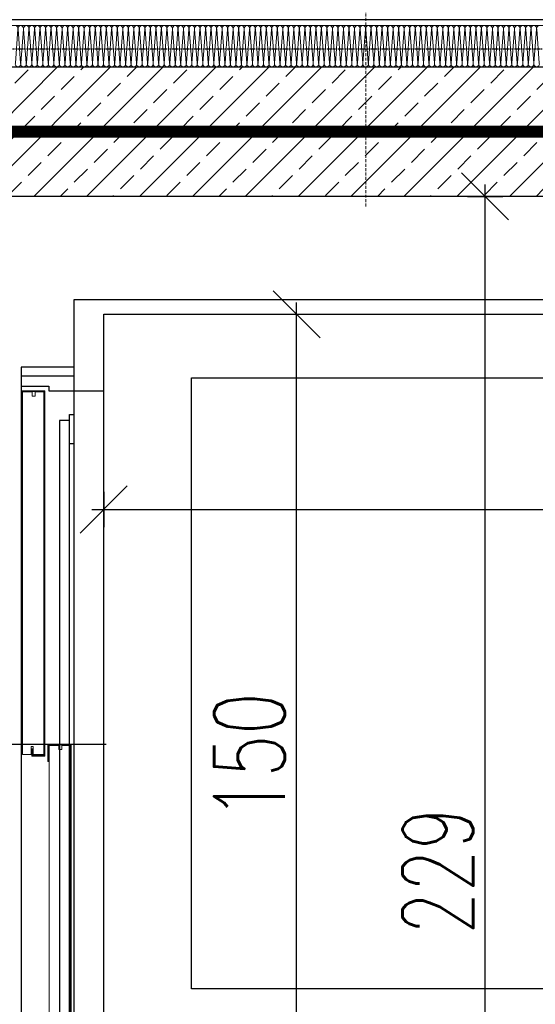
# Model space of a CAD drawing. Header units: millimetres. Extents: x -1096 to 3960, y -1899 to 666.
# Tile 20 of 75: x -382 to -295, y 41 to 208. Entities that reach past the tile are written whole.
import ezdxf
from ezdxf import colors
from ezdxf.entities.mleader import LeaderData, LeaderLine
from ezdxf.math import Vec2, Vec3

# ---------------------------------------------------------------- set-up
doc = ezdxf.new("R2010")
doc.units = ezdxf.units.MM
doc.linetypes.add('DASHEDX2', pattern=[1.5, 1, -0.5])
doc.linetypes.add('HIDDENX2', pattern=[0.75, 0.5, -0.25])
for name, color, linetype, lineweight in [('_MB_ocieplenie_0.09', 252, 'Continuous', 9), ('A-KOMENTWYM - DETAL', 30, 'Continuous', 5), ('A-OPIS_det.', 2, 'Continuous', 13)]:
    doc.layers.add(name, color=color, linetype=linetype, lineweight=lineweight)
doc.layers.add('_p.poż.', color=7, linetype='Continuous', true_color=0xf20000)
for name, color, linetype in [('A-opis', 7, 'Continuous'), ('A-widok', 41, 'Continuous'), ('A-winda', 12, 'Continuous'), ('A-wyposażenie', 203, 'Continuous'), ('A-ściany', 140, 'Continuous')]:
    doc.layers.add(name, color=color, linetype=linetype)
doc.styles.add('Arch-Dim', font='romans.shx', dxfattribs={"width": 0.75})
doc.styles.add('TXT', font='romans.shx', dxfattribs={"width": 0.7})
doc.dimstyles.new('1-50', dxfattribs={"dimtxt": 12, "dimasz": 8, "dimexe": 3, "dimexo": 0, "dimgap": 2, "dimtad": 1, "dimrnd": 0.5, "dimzin": 12, "dimdsep": 46, "dimtxsty": 'TXT', "dimblk": 'OBLIQUE', "dimcen": 0.125, "dimdle": 2, "dimclrd": 256, "dimclre": 256, "dimclrt": 7, "dimazin": 0, "dimtfac": 1, "dimtix": 1, "dimtmove": 1, "dimatfit": 2, "dimfxl": 3, "dimfxlon": 1, "dimtvp": 10, "dimtolj": 1, "dimtzin": 0, "dimarcsym": 0})

# ---------------------------------------------------------------- blocks, each defined once
blk = doc.blocks.new('_Oblique')
at = {"color": 0, "linetype": 'ByBlock', "lineweight": -2}
blk.add_line((-0.5, -0.5), (0.5, 0.5), dxfattribs=at)
blk = doc.blocks.new('*D943')
at = {"layer": 'A-KOMENTWYM - DETAL', "lineweight": -2}
for p, q in [((-430.9, 235.53), (-430.9, 241.53)), ((-53.5, 235.53), (-53.5, 241.53)), ((-432.9, 238.53), (-51.5, 238.53))]:
    blk.add_line(p, q, dxfattribs=at)
at = {"layer": 'Defpoints', "color": 0}
for p in [(-53.5, 238.53), (-430.9, 210.3), (-53.5, 208)]:
    blk.add_point(p, dxfattribs=at)
at = {"layer": 'A-KOMENTWYM - DETAL', "lineweight": -2, "xscale": 8, "yscale": 8, "zscale": 8, "rotation": 180}
blk.add_blockref('_Oblique', (-430.9, 238.53), dxfattribs=at)
at = {"layer": 'A-KOMENTWYM - DETAL', "lineweight": -2, "xscale": 8, "yscale": 8, "zscale": 8}
blk.add_blockref('_Oblique', (-53.5, 238.53), dxfattribs=at)
at = {"layer": 'A-KOMENTWYM - DETAL', "color": 7, "insert": (-242.2, 246.53), "char_height": 12, "attachment_point": 5, "style": 'TXT'}
blk.add_mtext('\\A1;377.5', dxfattribs=at)
blk = doc.blocks.new('*D1597')
at = {"layer": 'A-KOMENTWYM - DETAL', "lineweight": -2}
for p, q in [((60.5, -80.14), (60.5, -86.14)), ((320.5, -80.14), (320.5, -86.14)), ((58.5, -83.14), (322.5, -83.14))]:
    blk.add_line(p, q, dxfattribs=at)
at = {"layer": 'Defpoints', "color": 0}
for p in [(60.5, -50), (320.5, -50), (320.5, -83.14)]:
    blk.add_point(p, dxfattribs=at)
at = {"layer": 'A-KOMENTWYM - DETAL', "lineweight": -2, "xscale": 8, "yscale": 8, "zscale": 8, "rotation": 180}
blk.add_blockref('_Oblique', (60.5, -83.14), dxfattribs=at)
at = {"layer": 'A-KOMENTWYM - DETAL', "lineweight": -2, "xscale": 8, "yscale": 8, "zscale": 8}
blk.add_blockref('_Oblique', (320.5, -83.14), dxfattribs=at)
at = {"layer": 'A-KOMENTWYM - DETAL', "color": 7, "insert": (190.5, -75.14), "char_height": 12, "attachment_point": 5, "style": 'TXT'}
blk.add_mtext('\\A1;260', dxfattribs=at)
blk = doc.blocks.new('*D1596')
at = {"layer": 'A-KOMENTWYM - DETAL', "lineweight": -2}
for p, q in [((93.26, -202), (93.26, -48)), ((90.26, -50), (96.26, -50)), ((90.26, -200), (96.26, -200))]:
    blk.add_line(p, q, dxfattribs=at)
at = {"layer": 'Defpoints', "color": 0}
for p in [(60.5, -50), (93.26, -50), (60.5, -200)]:
    blk.add_point(p, dxfattribs=at)
at = {"layer": 'A-KOMENTWYM - DETAL', "lineweight": -2, "xscale": 8, "yscale": 8, "zscale": 8}
for p, rotation in [((93.26, -50), 90), ((93.26, -200), 270)]:
    blk.add_blockref('_Oblique', p, dxfattribs=dict(at, rotation=rotation))
at = {"layer": 'A-KOMENTWYM - DETAL', "color": 7, "insert": (85.26, -125), "char_height": 12, "attachment_point": 5, "rotation": 90, "style": 'TXT'}
blk.add_mtext('\\A1;150', dxfattribs=at)
blk = doc.blocks.new('*U1588')
at = {"layer": '_MB_ocieplenie_0.09', "flags": 128}
for points in [[(-14560.4, 31, 0.505403), (-14579.5, 5.1), (-14561.2, -242, -1.345402), (-14599.5, -242), (-14581.3, 5.1, 0.505403), (-14600.4, 31)], [(-14520.4, 31, 0.505403), (-14539.5, 5.1), (-14521.2, -242, -1.345402), (-14559.5, -242), (-14541.3, 5.1, 0.505403), (-14560.4, 31)], [(-14480.4, 31, 0.505403), (-14499.5, 5.1), (-14481.2, -242, -1.345402), (-14519.5, -242), (-14501.3, 5.1, 0.505403), (-14520.4, 31)], [(-14440.4, 31, 0.505403), (-14459.5, 5.1), (-14441.2, -242, -1.345402), (-14479.5, -242), (-14461.3, 5.1, 0.505403), (-14480.4, 31)], [(-14400.4, 31, 0.505403), (-14419.5, 5.1), (-14401.2, -242, -1.345402), (-14439.5, -242), (-14421.3, 5.1, 0.505403), (-14440.4, 31)], [(-14360.4, 31, 0.505403), (-14379.5, 5.1), (-14361.2, -242, -1.345402), (-14399.5, -242), (-14381.3, 5.1, 0.505403), (-14400.4, 31)], [(-14320.4, 31, 0.505403), (-14339.5, 5.1), (-14321.2, -242, -1.345402), (-14359.5, -242), (-14341.3, 5.1, 0.505403), (-14360.4, 31)], [(-14280.4, 31, 0.505403), (-14299.5, 5.1), (-14281.2, -242, -1.345402), (-14319.5, -242), (-14301.3, 5.1, 0.505403), (-14320.4, 31)], [(-14240.4, 31, 0.505403), (-14259.5, 5.1), (-14241.2, -242, -1.345402), (-14279.5, -242), (-14261.3, 5.1, 0.505403), (-14280.4, 31)], [(-14200.4, 31, 0.505403), (-14219.5, 5.1), (-14201.2, -242, -1.345402), (-14239.5, -242), (-14221.3, 5.1, 0.505403), (-14240.4, 31)], [(-14160.4, 31, 0.505403), (-14179.5, 5.1), (-14161.2, -242, -1.345402), (-14199.5, -242), (-14181.3, 5.1, 0.505403), (-14200.4, 31)], [(-14120.4, 31, 0.505403), (-14139.5, 5.1), (-14121.2, -242, -1.345402), (-14159.5, -242), (-14141.3, 5.1, 0.505403), (-14160.4, 31)], [(-14080.4, 31, 0.505403), (-14099.5, 5.1), (-14081.2, -242, -1.345402), (-14119.5, -242), (-14101.3, 5.1, 0.505403), (-14120.4, 31)], [(-14040.4, 31, 0.505403), (-14059.5, 5.1), (-14041.2, -242, -1.345402), (-14079.5, -242), (-14061.3, 5.1, 0.505403), (-14080.4, 31)], [(-14000.4, 31, 0.505403), (-14019.5, 5.1), (-14001.2, -242, -1.345402), (-14039.5, -242), (-14021.3, 5.1, 0.505403), (-14040.4, 31)], [(-13960.4, 31, 0.505403), (-13979.5, 5.1), (-13961.2, -242, -1.345402), (-13999.5, -242), (-13981.3, 5.1, 0.505403), (-14000.4, 31)], [(-13920.4, 31, 0.505403), (-13939.5, 5.1), (-13921.2, -242, -1.345402), (-13959.5, -242), (-13941.3, 5.1, 0.505403), (-13960.4, 31)], [(-13880.4, 31, 0.505403), (-13899.5, 5.1), (-13881.2, -242, -1.345402), (-13919.5, -242), (-13901.3, 5.1, 0.505403), (-13920.4, 31)], [(-13840.4, 31, 0.505403), (-13859.5, 5.1), (-13841.2, -242, -1.345402), (-13879.5, -242), (-13861.3, 5.1, 0.505403), (-13880.4, 31)], [(-13800.4, 31, 0.505403), (-13819.5, 5.1), (-13801.2, -242, -1.345402), (-13839.5, -242), (-13821.3, 5.1, 0.505403), (-13840.4, 31)], [(-13760.4, 31, 0.505403), (-13779.5, 5.1), (-13761.2, -242, -1.345402), (-13799.5, -242), (-13781.3, 5.1, 0.505403), (-13800.4, 31)], [(-13720.4, 31, 0.505403), (-13739.5, 5.1), (-13721.2, -242, -1.345402), (-13759.5, -242), (-13741.3, 5.1, 0.505403), (-13760.4, 31)], [(-13680.4, 31, 0.505403), (-13699.5, 5.1), (-13681.2, -242, -1.345402), (-13719.5, -242), (-13701.3, 5.1, 0.505403), (-13720.4, 31)], [(-13640.4, 31, 0.505403), (-13659.5, 5.1), (-13641.2, -242, -1.345402), (-13679.5, -242), (-13661.3, 5.1, 0.505403), (-13680.4, 31)], [(-13600.4, 31, 0.505403), (-13619.5, 5.1), (-13601.2, -242, -1.345402), (-13639.5, -242), (-13621.3, 5.1, 0.505403), (-13640.4, 31)], [(-13560.4, 31, 0.505403), (-13579.5, 5.1), (-13561.2, -242, -1.345402), (-13599.5, -242), (-13581.3, 5.1, 0.505403), (-13600.4, 31)], [(-13520.4, 31, 0.505403), (-13539.5, 5.1), (-13521.2, -242, -1.345402), (-13559.5, -242), (-13541.3, 5.1, 0.505403), (-13560.4, 31)], [(-13480.4, 31, 0.505403), (-13499.5, 5.1), (-13481.2, -242, -1.345402), (-13519.5, -242), (-13501.3, 5.1, 0.505403), (-13520.4, 31)], [(-13440.4, 31, 0.505403), (-13459.5, 5.1), (-13441.2, -242, -1.345402), (-13479.5, -242), (-13461.3, 5.1, 0.505403), (-13480.4, 31)], [(-13400.4, 31, 0.505403), (-13419.5, 5.1), (-13401.2, -242, -1.345402), (-13439.5, -242), (-13421.3, 5.1, 0.505403), (-13440.4, 31)], [(-13360.4, 31, 0.505403), (-13379.5, 5.1), (-13361.2, -242, -1.345402), (-13399.5, -242), (-13381.3, 5.1, 0.505403), (-13400.4, 31)], [(-13320.4, 31, 0.505403), (-13339.5, 5.1), (-13321.2, -242, -1.345402), (-13359.5, -242), (-13341.3, 5.1, 0.505403), (-13360.4, 31)], [(-13280.4, 31, 0.505403), (-13299.5, 5.1), (-13281.2, -242, -1.345402), (-13319.5, -242), (-13301.3, 5.1, 0.505403), (-13320.4, 31)], [(-13240.4, 31, 0.505403), (-13259.5, 5.1), (-13241.2, -242, -1.345402), (-13279.5, -242), (-13261.3, 5.1, 0.505403), (-13280.4, 31)], [(-13200.4, 31, 0.505403), (-13219.5, 5.1), (-13201.2, -242, -1.345402), (-13239.5, -242), (-13221.3, 5.1, 0.505403), (-13240.4, 31)], [(-13160.4, 31, 0.505403), (-13179.5, 5.1), (-13161.2, -242, -1.345402), (-13199.5, -242), (-13181.3, 5.1, 0.505403), (-13200.4, 31)], [(-13120.4, 31, 0.505403), (-13139.5, 5.1), (-13121.2, -242, -1.345402), (-13159.5, -242), (-13141.3, 5.1, 0.505403), (-13160.4, 31)], [(-13080.4, 31, 0.505403), (-13099.5, 5.1), (-13081.2, -242, -1.345402), (-13119.5, -242), (-13101.3, 5.1, 0.505403), (-13120.4, 31)], [(-13040.4, 31, 0.505403), (-13059.5, 5.1), (-13041.2, -242, -1.345402), (-13079.5, -242), (-13061.3, 5.1, 0.505403), (-13080.4, 31)], [(-13000.4, 31, 0.505403), (-13019.5, 5.1), (-13001.2, -242, -1.345402), (-13039.5, -242), (-13021.3, 5.1, 0.505403), (-13040.4, 31)], [(-12960.4, 31, 0.505403), (-12979.5, 5.1), (-12961.2, -242, -1.345402), (-12999.5, -242), (-12981.3, 5.1, 0.505403), (-13000.4, 31)], [(-12920.4, 31, 0.505403), (-12939.5, 5.1), (-12921.2, -242, -1.345402), (-12959.5, -242), (-12941.3, 5.1, 0.505403), (-12960.4, 31)], [(-12880.4, 31, 0.505403), (-12899.5, 5.1), (-12881.2, -242, -1.345402), (-12919.5, -242), (-12901.3, 5.1, 0.505403), (-12920.4, 31)], [(-12840.4, 31, 0.505403), (-12859.5, 5.1), (-12841.2, -242, -1.345402), (-12879.5, -242), (-12861.3, 5.1, 0.505403), (-12880.4, 31)], [(-12800.4, 31, 0.505403), (-12819.5, 5.1), (-12801.2, -242, -1.345402), (-12839.5, -242), (-12821.3, 5.1, 0.505403), (-12840.4, 31)], [(-12760.4, 31, 0.505403), (-12779.5, 5.1), (-12761.2, -242, -1.345402), (-12799.5, -242), (-12781.3, 5.1, 0.505403), (-12800.4, 31)], [(-12720.4, 31, 0.505403), (-12739.5, 5.1), (-12721.2, -242, -1.345402), (-12759.5, -242), (-12741.3, 5.1, 0.505403), (-12760.4, 31)], [(-12680.4, 31, 0.505403), (-12699.5, 5.1), (-12681.2, -242, -1.345402), (-12719.5, -242), (-12701.3, 5.1, 0.505403), (-12720.4, 31)], [(-12640.4, 31, 0.505403), (-12659.5, 5.1), (-12641.2, -242, -1.345402), (-12679.5, -242), (-12661.3, 5.1, 0.505403), (-12680.4, 31)], [(-12600.4, 31, 0.505403), (-12619.5, 5.1), (-12601.2, -242, -1.345402), (-12639.5, -242), (-12621.3, 5.1, 0.505403), (-12640.4, 31)], [(-12560.4, 31, 0.505403), (-12579.5, 5.1), (-12561.2, -242, -1.345402), (-12599.5, -242), (-12581.3, 5.1, 0.505403), (-12600.4, 31)], [(-12520.4, 31, 0.505403), (-12539.5, 5.1), (-12521.2, -242, -1.345402), (-12559.5, -242), (-12541.3, 5.1, 0.505403), (-12560.4, 31)], [(-12480.4, 31, 0.505403), (-12499.5, 5.1), (-12481.2, -242, -1.345402), (-12519.5, -242), (-12501.3, 5.1, 0.505403), (-12520.4, 31)], [(-12440.4, 31, 0.505403), (-12459.5, 5.1), (-12441.2, -242, -1.345402), (-12479.5, -242), (-12461.3, 5.1, 0.505403), (-12480.4, 31)], [(-12400.4, 31, 0.505403), (-12419.5, 5.1), (-12401.2, -242, -1.345402), (-12439.5, -242), (-12421.3, 5.1, 0.505403), (-12440.4, 31)], [(-12360.4, 31, 0.505403), (-12379.5, 5.1), (-12361.2, -242, -1.345402), (-12399.5, -242), (-12381.3, 5.1, 0.505403), (-12400.4, 31)], [(-12320.4, 31, 0.505403), (-12339.5, 5.1), (-12321.2, -242, -1.345402), (-12359.5, -242), (-12341.3, 5.1, 0.505403), (-12360.4, 31)], [(-12280.4, 31, 0.505403), (-12299.5, 5.1), (-12281.2, -242, -1.345402), (-12319.5, -242), (-12301.3, 5.1, 0.505403), (-12320.4, 31)], [(-12240.4, 31, 0.505403), (-12259.5, 5.1), (-12241.2, -242, -1.345402), (-12279.5, -242), (-12261.3, 5.1, 0.505403), (-12280.4, 31)], [(-12200.4, 31, 0.505403), (-12219.5, 5.1), (-12201.2, -242, -1.345402), (-12239.5, -242), (-12221.3, 5.1, 0.505403), (-12240.4, 31)], [(-12160.4, 31, 0.505403), (-12179.5, 5.1), (-12161.2, -242, -1.345402), (-12199.5, -242), (-12181.3, 5.1, 0.505403), (-12200.4, 31)], [(-12120.4, 31, 0.505403), (-12139.5, 5.1), (-12121.2, -242, -1.345402), (-12159.5, -242), (-12141.3, 5.1, 0.505403), (-12160.4, 31)], [(-12080.4, 31, 0.505403), (-12099.5, 5.1), (-12081.2, -242, -1.345402), (-12119.5, -242), (-12101.3, 5.1, 0.505403), (-12120.4, 31)], [(-12040.4, 31, 0.505403), (-12059.5, 5.1), (-12041.2, -242, -1.345402), (-12079.5, -242), (-12061.3, 5.1, 0.505403), (-12080.4, 31)], [(-12000.4, 31, 0.505403), (-12019.5, 5.1), (-12001.2, -242, -1.345402), (-12039.5, -242), (-12021.3, 5.1, 0.505403), (-12040.4, 31)], [(-11960.4, 31, 0.505403), (-11979.5, 5.1), (-11961.2, -242, -1.345402), (-11999.5, -242), (-11981.3, 5.1, 0.505403), (-12000.4, 31)], [(-11920.4, 31, 0.505403), (-11939.5, 5.1), (-11921.2, -242, -1.345402), (-11959.5, -242), (-11941.3, 5.1, 0.505403), (-11960.4, 31)], [(-11880.4, 31, 0.505403), (-11899.5, 5.1), (-11881.2, -242, -1.345402), (-11919.5, -242), (-11901.3, 5.1, 0.505403), (-11920.4, 31)], [(-11840.4, 31, 0.505403), (-11859.5, 5.1), (-11841.2, -242, -1.345402), (-11879.5, -242), (-11861.3, 5.1, 0.505403), (-11880.4, 31)], [(-11800.4, 31, 0.505403), (-11819.5, 5.1), (-11801.2, -242, -1.345402), (-11839.5, -242), (-11821.3, 5.1, 0.505403), (-11840.4, 31)], [(-11760.4, 31, 0.505403), (-11779.5, 5.1), (-11761.2, -242, -1.345402), (-11799.5, -242), (-11781.3, 5.1, 0.505403), (-11800.4, 31)], [(-11720.4, 31, 0.505403), (-11739.5, 5.1), (-11721.2, -242, -1.345402), (-11759.5, -242), (-11741.3, 5.1, 0.505403), (-11760.4, 31)], [(-11680.4, 31, 0.505403), (-11699.5, 5.1), (-11681.2, -242, -1.345402), (-11719.5, -242), (-11701.3, 5.1, 0.505403), (-11720.4, 31)], [(-11640.4, 31, 0.505403), (-11659.5, 5.1), (-11641.2, -242, -1.345402), (-11679.5, -242), (-11661.3, 5.1, 0.505403), (-11680.4, 31)], [(-11600.4, 31, 0.505403), (-11619.5, 5.1), (-11601.2, -242, -1.345402), (-11639.5, -242), (-11621.3, 5.1, 0.505403), (-11640.4, 31)], [(-11560.4, 31, 0.505403), (-11579.5, 5.1), (-11561.2, -242, -1.345402), (-11599.5, -242), (-11581.3, 5.1, 0.505403), (-11600.4, 31)], [(-11520.4, 31, 0.505403), (-11539.5, 5.1), (-11521.2, -242, -1.345402), (-11559.5, -242), (-11541.3, 5.1, 0.505403), (-11560.4, 31)], [(-11480.4, 31, 0.505403), (-11499.5, 5.1), (-11481.2, -242, -1.345402), (-11519.5, -242), (-11501.3, 5.1, 0.505403), (-11520.4, 31)], [(-11440.4, 31, 0.505403), (-11459.5, 5.1), (-11441.2, -242, -1.345402), (-11479.5, -242), (-11461.3, 5.1, 0.505403), (-11480.4, 31)], [(-11400.4, 31, 0.505403), (-11419.5, 5.1), (-11401.2, -242, -1.345402), (-11439.5, -242), (-11421.3, 5.1, 0.505403), (-11440.4, 31)], [(-11360.4, 31, 0.505403), (-11379.5, 5.1), (-11361.2, -242, -1.345402), (-11399.5, -242), (-11381.3, 5.1, 0.505403), (-11400.4, 31)], [(-11320.4, 31, 0.505403), (-11339.5, 5.1), (-11321.2, -242, -1.345402), (-11359.5, -242), (-11341.3, 5.1, 0.505403), (-11360.4, 31)], [(-11280.4, 31, 0.505403), (-11299.5, 5.1), (-11281.2, -242, -1.345402), (-11319.5, -242), (-11301.3, 5.1, 0.505403), (-11320.4, 31)], [(-11240.4, 31, 0.505403), (-11259.5, 5.1), (-11241.2, -242, -1.345402), (-11279.5, -242), (-11261.3, 5.1, 0.505403), (-11280.4, 31)], [(-11200.4, 31, 0.505403), (-11219.5, 5.1), (-11201.2, -242, -1.345402), (-11239.5, -242), (-11221.3, 5.1, 0.505403), (-11240.4, 31)], [(-11160.4, 31, 0.505403), (-11179.5, 5.1), (-11161.2, -242, -1.345402), (-11199.5, -242), (-11181.3, 5.1, 0.505403), (-11200.4, 31)], [(-11120.4, 31, 0.505403), (-11139.5, 5.1), (-11121.2, -242, -1.345402), (-11159.5, -242), (-11141.3, 5.1, 0.505403), (-11160.4, 31)], [(-11080.4, 31, 0.505403), (-11099.5, 5.1), (-11081.2, -242, -1.345402), (-11119.5, -242), (-11101.3, 5.1, 0.505403), (-11120.4, 31)], [(-11040.4, 31, 0.505403), (-11059.5, 5.1), (-11041.2, -242, -1.345402), (-11079.5, -242), (-11061.3, 5.1, 0.505403), (-11080.4, 31)], [(-11000.4, 31, 0.505403), (-11019.5, 5.1), (-11001.2, -242, -1.345402), (-11039.5, -242), (-11021.3, 5.1, 0.505403), (-11040.4, 31)], [(-10960.4, 31, 0.505403), (-10979.5, 5.1), (-10961.2, -242, -1.345402), (-10999.5, -242), (-10981.3, 5.1, 0.505403), (-11000.4, 31)], [(-10920.4, 31, 0.505403), (-10939.5, 5.1), (-10921.2, -242, -1.345402), (-10959.5, -242), (-10941.3, 5.1, 0.505403), (-10960.4, 31)], [(-10880.4, 31, 0.505403), (-10899.5, 5.1), (-10881.2, -242, -1.345402), (-10919.5, -242), (-10901.3, 5.1, 0.505403), (-10920.4, 31)], [(-10840.4, 31, 0.505403), (-10859.5, 5.1), (-10841.2, -242, -1.345402), (-10879.5, -242), (-10861.3, 5.1, 0.505403), (-10880.4, 31)], [(-10800.4, 31, 0.505403), (-10819.5, 5.1), (-10801.2, -242, -1.345402), (-10839.5, -242), (-10821.3, 5.1, 0.505403), (-10840.4, 31)]]:
    blk.add_lwpolyline(points, format="xyb", dxfattribs=at)
blk = doc.blocks.new('_Dot')
at = {"color": 0, "linetype": 'ByBlock', "lineweight": -2}
blk.add_line((-0.5, 0), (-1, 0), dxfattribs=at)
at = {"color": 0, "linetype": 'ByBlock', "const_width": 0.5}
blk.add_lwpolyline([(-0.25, 0, 1), (0.25, 0, 1)], format="xyb", close=True, dxfattribs=at)
blk = doc.blocks.new('*D1511')
at = {"layer": 'A-KOMENTWYM - DETAL', "lineweight": -2}
for p, q in [((-398.5, 24.42), (-398.5, 18.42)), ((-78.5, 24.42), (-78.5, 18.42)), ((-400.5, 21.42), (-76.5, 21.42))]:
    blk.add_line(p, q, dxfattribs=at)
at = {"layer": 'Defpoints', "color": 0}
for p in [(-398.5, 178), (-78.5, 178), (-78.5, 21.42)]:
    blk.add_point(p, dxfattribs=at)
at = {"layer": 'A-KOMENTWYM - DETAL', "lineweight": -2, "xscale": 8, "yscale": 8, "zscale": 8, "rotation": 180}
blk.add_blockref('_Oblique', (-398.5, 21.42), dxfattribs=at)
at = {"layer": 'A-KOMENTWYM - DETAL', "lineweight": -2, "xscale": 8, "yscale": 8, "zscale": 8}
blk.add_blockref('_Oblique', (-78.5, 21.42), dxfattribs=at)
at = {"layer": 'A-KOMENTWYM - DETAL', "color": 7, "insert": (-238.5, 29.42), "char_height": 12, "attachment_point": 5, "style": 'TXT'}
blk.add_mtext('\\A1;320', dxfattribs=at)
blk = doc.blocks.new('*D1512')
at = {"layer": 'A-KOMENTWYM - DETAL', "lineweight": -2}
for p, q in [((-303.22, -53), (-303.22, 180)), ((-306.22, 178), (-300.22, 178)), ((-306.22, -51), (-300.22, -51))]:
    blk.add_line(p, q, dxfattribs=at)
at = {"layer": 'Defpoints', "color": 0}
for p in [(-398.5, 178), (-303.22, 178), (-398.5, -51)]:
    blk.add_point(p, dxfattribs=at)
at = {"layer": 'A-KOMENTWYM - DETAL', "lineweight": -2, "xscale": 8, "yscale": 8, "zscale": 8}
for p, rotation in [((-303.22, 178), 90), ((-303.22, -51), 270)]:
    blk.add_blockref('_Oblique', p, dxfattribs=dict(at, rotation=rotation))
at = {"layer": 'A-KOMENTWYM - DETAL', "color": 7, "insert": (-311.22, 63.5), "char_height": 12, "attachment_point": 5, "rotation": 90, "style": 'TXT'}
blk.add_mtext('\\A1;229', dxfattribs=at)
blk = doc.blocks.new('szyb-szkło_150-parter2')
at = {"layer": 'A-ściany', "transparency": 33554687}
h = blk.add_hatch(dxfattribs=at)
h.set_pattern_fill('ANSI33-METRIC', color=14)
h.set_pattern_definition([(45, (428.5, -207.997), (-4.49013, 4.49013), []), (45, (432.99, -207.997), (-4.49013, 4.49013), [3.175, -1.5875])])
h.paths.add_polyline_path([(30, -30), (30, -50), (8, -50), (8, -8), (372, -8), (372, -50), (350, -50), (350, -30)])
at = {"layer": '_MB_ocieplenie_0.09'}
blk.add_line((1, -1), (387.5, -1), dxfattribs=at)
at = {"layer": '_p.poż.', "linetype": 'DASHEDX2', "ltscale": 10}
blk.add_lwpolyline([(19, -50, 2, 2, 0), (19, -19, 2, 2, 0), (170.902, -19, 0, 0, 0)], format="xyseb", dxfattribs=at)
at = {"layer": 'A-widok', "transparency": 33554679}
blk.add_lwpolyline([(375, 0), (0, 0), (0, -55)], dxfattribs=at)
at = {"layer": 'A-widok', "color": 14, "linetype": 'HIDDENX2', "ltscale": 0.5, "transparency": 33554679}
blk.add_lwpolyline([(5, -196), (5, -284), (375, -284), (375, -5), (5, -5), (5, -50)], dxfattribs=at)
at = {"layer": 'A-widok', "transparency": 33554679}
blk.add_lwpolyline([(30, -30), (30, -259), (350, -259), (350, -30)], close=True, dxfattribs=at)
at = {"layer": 'A-winda'}
for p, q in [((46.5, -60.5), (46.5, -245.5)), ((55.5, -60.5), (46.5, -60.5)), ((55.5, -67), (55.5, -60.5)), ((54.673, -68.055), (52.973, -68.055)), ((52.973, -68.055), (52.973, -210.707)), ((54.673, -72), (54.673, -67)), ((54.673, -67), (55.5, -67)), ((55.5, -72), (54.673, -72)), ((54.673, -210.707), (54.673, -72)), ((55.5, -245.5), (55.5, -72))]:
    blk.add_line(p, q, dxfattribs=at)
at = {"layer": 'A-winda', "linetype": 'Continuous', "lineweight": 15}
for p, q in [((50.5, -63), (46.5, -63)), ((46.5, -63), (46.5, -65.9)), ((46.5, -63), (50.5, -63)), ((46.5, -63), (46.5, -63.03)), ((46.62, -65.9), (46.62, -63.12)), ((46.62, -63.12), (50.38, -63.12)), ((46.72, -124.76), (46.72, -63.2)), ((46.72, -63.2), (48.379, -63.2)), ((48.379, -63.2), (48.379, -63.887)), ((48.866, -63.2), (50.325, -63.2)), ((48.866, -63.887), (48.866, -63.2)), ((50.325, -63.2), (50.325, -124.76)), ((50.38, -63.12), (50.38, -124.88)), ((50.5, -125), (50.5, -63)), ((48.379, -63.887), (48.866, -63.887)), ((46.5, -65.9), (46.62, -65.9)), ((48.2, -123.37), (48.2, -124.76)), ((48.52, -123.37), (48.2, -123.37)), ((48.52, -124.76), (48.52, -123.37)), ((55, -123), (51, -123)), ((51, -125.9), (51, -123)), ((51, -123), (55, -123)), ((51, -123.03), (51, -123)), ((54.88, -123.12), (51.12, -123.12)), ((51.12, -123.12), (51.12, -125.9)), ((51.22, -123.2), (51.22, -184.76)), ((52.879, -123.2), (51.22, -123.2)), ((52.879, -123.887), (52.879, -123.2)), ((53.367, -123.2), (53.367, -123.887)), ((54.825, -123.2), (53.367, -123.2)), ((54.825, -184.76), (54.825, -123.2)), ((54.88, -184.88), (54.88, -123.12)), ((55, -123), (55, -185)), ((48.2, -124.76), (46.72, -124.76)), ((48.42, -123.8), (48.3, -123.8)), ((48.3, -123.8), (48.3, -125)), ((48.3, -125), (50.5, -125)), ((48.42, -124.88), (48.42, -123.8)), ((50.38, -124.88), (48.42, -124.88)), ((50.325, -124.76), (48.52, -124.76)), ((53.367, -123.887), (52.879, -123.887)), ((51.12, -125.9), (51, -125.9))]:
    blk.add_line(p, q, dxfattribs=at)
at = {"layer": 'A-winda', "ltscale": 5}
for p in [(7.81, -123), (31.741, -123)]:
    blk.add_line(p, (60.921, -123), dxfattribs=at)
at = {"layer": 'A-winda'}
for points in [[(325.5, -63), (325.5, -202.5), (55.5, -202.5), (55.5, -47.5)], [(55.5, -47.5), (55.5, -47.5), (325.5, -47.5), (325.5, -59)], [(60.5, -200), (60.5, -50), (320.5, -50), (320.5, -63)], [(55.5, -59), (46.5, -59), (46.5, -62.233), (51.2, -62.233), (51.2, -63), (60.5, -63)]]:
    blk.add_lwpolyline(points, dxfattribs=at)
at = {"layer": 'A-wyposażenie'}
blk.add_lwpolyline([(292.941, -60.809), (292.941, -164.509), (75.441, -164.509), (75.441, -60.809)], close=True, dxfattribs=at)
at = {"layer": 'A-ściany'}
blk.add_lwpolyline([(30, -30), (30, -50), (8, -50), (8, -8), (372, -8), (372, -50), (350, -50), (350, -30)], close=True, dxfattribs=at)
at = {"xscale": 0.02342540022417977, "yscale": 0.02342540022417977, "zscale": 0.02342540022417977}
blk.add_blockref('*U1588', (387.5, -1.727), dxfattribs=at)
at = {"layer": 'A-KOMENTWYM - DETAL'}
dim = blk.add_linear_dim(base=(93.256, -50), p1=(60.5, -200), p2=(60.5, -50), angle=90, dimstyle='1-50', override={"dimtxt": 12}, dxfattribs=at)
dim.commit()
dim.dimension.update_dxf_attribs({"geometry": '*D1596', "text_midpoint": (85.256, -125)})
dim = blk.add_linear_dim(base=(320.5, -83.142), p1=(60.5, -50), p2=(320.5, -50), dimstyle='1-50', override={"dimtxt": 12}, dxfattribs=at)
dim.commit()
dim.dimension.update_dxf_attribs({"geometry": '*D1597', "text_midpoint": (190.5, -75.142)})

msp = doc.modelspace()

# ---------------------------------------------------------------- linework, layer by layer
at = {"layer": 'A-OPIS_det.', "linetype": 'HIDDENX2'}
msp.add_line((-323.5, 229.294), (-323.5, 176.297), dxfattribs=at)

# ---------------------------------------------------------------- block references
msp.add_blockref('szyb-szkło_150-parter2', (-428.5, 207.997))

# ---------------------------------------------------------------- dimensions: what is measured, and where the dimension line sits
at = {"layer": 'A-KOMENTWYM - DETAL'}
for base, p1, p2, picture, middle in [((-53.5, 238.534), (-430.9, 210.297), (-53.5, 207.997), '*D943', (-242.2, 246.534)), ((-78.5, 21.419), (-398.5, 177.997), (-78.5, 177.997), '*D1511', (-238.5, 29.419))]:
    dim = msp.add_linear_dim(base=base, p1=p1, p2=p2, dimstyle='1-50', override={"dimtxt": 12}, dxfattribs=at)
    dim.commit()
    dim.dimension.update_dxf_attribs({"geometry": picture, "text_midpoint": middle})
dim = msp.add_linear_dim(base=(-303.221, 177.997), p1=(-398.5, -51.003), p2=(-398.5, 177.997), angle=90, dimstyle='1-50', override={"dimtxt": 12}, dxfattribs=at)
dim.commit()
dim.dimension.update_dxf_attribs({"geometry": '*D1512', "text_midpoint": (-311.221, 63.497)})

# ---------------------------------------------------------------- leaders
at = {"layer": 'A-opis'}
ml = msp.add_multileader_mtext('Standard', dxfattribs=at)
ml.set_content('\\pxt4;deomntaż okna, zamurowanie fragmentu otowru i montaż mniejszego okna ', color=256, style='Arch-Dim')
ml.set_leader_properties(color=30)
ml.set_arrow_properties(name='DOT')
ml.build(insert=Vec2(0, 0))
ml.multileader.update_dxf_attribs({"text_left_attachment_type": 6, "text_right_attachment_type": 6, "dogleg_length": 2, "arrow_head_size": 5})
ctx = ml.context
ctx.base_point, ctx.char_height, ctx.arrow_head_size, ctx.landing_gap_size, ctx.plane_origin, ctx.plane_x_axis, ctx.plane_y_axis = Vec3(-283.721, 312.19), 12, 5, 0.2, Vec3(1610.329, 4547.897), Vec3(-1, 0), Vec3(0, -1)
ctx.left_attachment, ctx.right_attachment = 6, 6
notes = []
notes.append((ctx, [(1, (1, 1, 0), (-119.591, 312.19), (-1, 0), 2, [(1, [(-20.5, 286.135), (-33.15, 199.25)], 0, [])])]))
ctx.mtext.insert, ctx.mtext.width = Vec3(-283.521, 328.15), 175.89688
ml = msp.add_multileader_mtext('Standard', dxfattribs=at)
ml.set_content('\\pxql,t4;osłona wejścia do dźwigu: szklane ścianki', color=256, style='Arch-Dim')
ml.set_leader_properties(color=30)
ml.set_arrow_properties(name='DOT')
ml.build(insert=Vec2(0, 0))
ml.multileader.update_dxf_attribs({"text_left_attachment_type": 6, "text_right_attachment_type": 6, "dogleg_length": 2, "arrow_head_size": 5})
ctx = ml.context
ctx.base_point, ctx.char_height, ctx.arrow_head_size, ctx.landing_gap_size, ctx.plane_origin, ctx.plane_x_axis, ctx.plane_y_axis = Vec3(-479.465, -145.464), 12, 5, 0.2, Vec3(260.566, 3910.696), Vec3(-1, 0), Vec3(0, -1)
ctx.left_attachment, ctx.right_attachment = 6, 6
notes.append((ctx, [(0, (1, 1, 0), (-481.465, -145.464), (1, 0), 2, [(1, [(-519.731, 199.632), (-502.655, -74.393)], 0, [])])]))
ctx.mtext.insert, ctx.mtext.width = Vec3(-479.265, -129.504), 172.91403
ml = msp.add_multileader_mtext('Standard', dxfattribs=at)
ml.set_content('\\pxt4;obudowy EI120', color=256, style='Arch-Dim')
ml.set_leader_properties(color=30)
ml.set_arrow_properties(name='DOT')
ml.build(insert=Vec2(0, 0))
ml.multileader.update_dxf_attribs({"text_left_attachment_type": 6, "text_right_attachment_type": 6, "dogleg_length": 2, "arrow_head_size": 5})
ctx = ml.context
ctx.base_point, ctx.char_height, ctx.arrow_head_size, ctx.landing_gap_size, ctx.plane_origin, ctx.plane_y_axis = Vec3(-249.131, 51.459), 12, 5, 0.2, Vec3(-583.693, 4340.868), Vec3(0, -1)
ctx.left_attachment, ctx.right_attachment, ctx.text_align_type = 6, 6, 2
notes.append((ctx, [(0, (1, 1, 0), (-146.291, 51.459), (-1, 0), 2, [(0, [(-47.298, 14), (-60.31, 154.245)], 0, [])])]))
ctx.mtext.insert, ctx.mtext.width, ctx.mtext.alignment = Vec3(-148.491, 67.419), 200, 3
for ctx, leaders in notes:
    for number, flags, end, landing, length, lines in leaders:
        leader = LeaderData()
        leader.index, (leader.has_last_leader_line, leader.has_dogleg_vector, leader.attachment_direction) = number, flags
        leader.last_leader_point, leader.dogleg_vector, leader.dogleg_length = Vec3(end), Vec3(landing), length
        for number, points, colour, breaks in lines:
            line = LeaderLine()
            line.index, line.vertices, line.color, line.breaks = number, Vec3.list(points), colors.encode_raw_color(colour), breaks
            leader.lines.append(line)
        ctx.leaders.append(leader)

doc.saveas('drawing.dxf')
